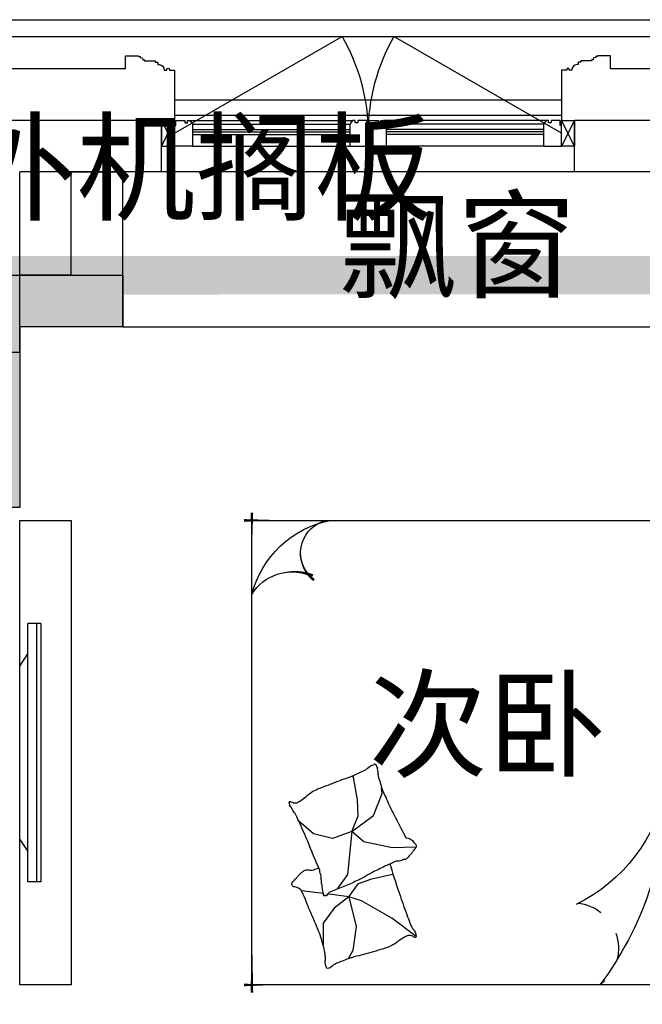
# Model space of a CAD drawing. Header units: millimetres. Extents: x 296296 to 297283, y 219875 to 220035.
# Tile 152 of 256: x 296883.42 to 296885.84, y 220018.23 to 220022.04. Entities that reach past the tile are written whole.
import ezdxf

# ---------------------------------------------------------------- set-up
doc = ezdxf.new("R2010")
doc.units = ezdxf.units.MM
doc.linetypes.add('185洋房-中间套（报建版）-旧规$0$洋房户型$0$CONTINOUS', pattern=[0])
doc.linetypes.add('185洋房-中间套（报建版）-旧规$0$洋房户型$0$XU-140-SF-N1$0$DASH', pattern=[0.35, 0.25, -0.1])
doc.layers.add('面积-计容-住宅-1', color=1, linetype='Continuous', lineweight=0)
doc.styles.get("Standard").update_dxf_attribs({"font": 'arial.ttf'})

# ---------------------------------------------------------------- blocks, each defined once
blk = doc.blocks.new('wy53eu64i765i57i78i')
blk.add_hatch(color=253).paths.add_polyline_path([(976974.854933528, 192158.436870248), (976974.854933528, 191458.4376817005), (976474.855167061, 191458.4376817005), (976474.8551060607, 191658.4384500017), (976774.8548928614, 191658.4384500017), (976774.854811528, 192358.436870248), (977374.855097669, 192358.436870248), (977374.855097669, 192158.436870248)])
at = {"color": 253}
blk.add_lwpolyline([(976974.854933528, 192158.436870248), (976974.854933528, 191458.4376817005), (976474.855167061, 191458.4376817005), (976474.8551060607, 191658.4384500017), (976774.8548928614, 191658.4384500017), (976774.854811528, 192358.436870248), (977374.855097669, 192358.436870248), (977374.855097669, 192158.436870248), (976974.854933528, 192158.436870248)], close=True, dxfattribs=at)
blk = doc.blocks.new('4uyh5uj6kj67j75rykjtuk7tsik76ykj')
at = {"color": 253}
for s, p in [('空调室外机搁板', (832553.1229761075, 434606.3645511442)), ('飘窗', (835410.5, 434306)), ('次卧', (835527.4018206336, 432449))]:
    blk.add_text(s, height=337.5886524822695, dxfattribs=at).set_placement(p)
blk = doc.blocks.new('185洋房-中间套（报建版）-旧规$0$洋房户型$0$11A$C643C1FD2')
at = {"color": 253}
for points in [[(28.00162752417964, 342.6770962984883, -0.2633679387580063), (0.0515171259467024, 361.4657623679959, -0.494818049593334), (9.22300753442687, 380.2089987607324, -0.049224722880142), (26.89366485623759, 381.9528907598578, -0.0368308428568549), (50.53589313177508, 380.2089987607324, -0.0318926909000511), (88.513958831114, 372.0737317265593, 0.0357819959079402), (122.4282498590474, 365.0841070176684, 0.0329412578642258), (212.0899194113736, 359.1705537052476, 0.0265644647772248), (323.3170857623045, 365.0841070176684, 0.0179054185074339), (360.8313586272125, 370.4487565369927, -0.0333974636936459), (381.0393698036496, 372.7026747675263, -0.0320396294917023), (418.1219118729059, 371.9701745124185, 0.018441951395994), (482.4437609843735, 368.9494421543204, 0.0108372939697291), (547.20722402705, 369.7023622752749, 0.0146238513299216), (595.1154809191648, 372.7026747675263, 0.1112493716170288), (617.6622878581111, 380.009099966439, -0.1537083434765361), (634.5505437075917, 383.9622313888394, -0.0764444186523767), (641.9869964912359, 382.2391803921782, -0.215512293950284), (643.9398537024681, 380.2089987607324, -0.5858582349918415), (641.2773915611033, 377.1638927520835, 0.3634893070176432), (636.428366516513, 374.5792910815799, 0.1917162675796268), (636.3710470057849, 363.0441536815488, -0.1296753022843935), (638.3061893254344, 346.4303289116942, -0.0173502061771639), (635.3064320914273, 329.6262630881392, 0.0193256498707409), (632.6727208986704, 314.5282753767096, 0.0188175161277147), (626.0583722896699, 246.1461785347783, 0.0218280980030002), (625.1612337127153, 186.9199199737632, 0.0062041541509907), (626.5468691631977, 153.0692459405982, 0.0019630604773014), (632.6727208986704, 46.17539165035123, 0.0283408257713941), (636.9498540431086, 10.04676229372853, -0.1170135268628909), (636.428366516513, 1.137023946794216, -0.3660599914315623), (634.9992988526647, 0.2057491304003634, -0.0397304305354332), (621.4055880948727, 3.013640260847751, -0.0483088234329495), (607.6671159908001, 8.49546699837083, 0.0629807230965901), (596.9933037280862, 12.39658056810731, 0.0405796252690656), (573.5959727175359, 15.7771522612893, 0.0143450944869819), (506.85604535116, 18.02642949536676, 0.0054844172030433), (381.4113608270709, 17.27782013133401, 0.0071527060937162), (285.2684470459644, 14.27319686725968, 0.0087615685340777), (242.7241944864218, 11.586396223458, -0.0081531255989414), (197.0090114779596, 8.643489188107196, -0.062510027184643), (139.879690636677, 13.04411358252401, 0.078669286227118), (94.29284231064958, 15.08410701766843, 0.0478250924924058), (71.93141105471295, 10.36764307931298, -0.0344939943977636), (41.1465831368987, 3.013640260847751, -0.0235713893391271), (15.81139786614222, -8.1299222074e-06, -0.5102284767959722), (14.85667191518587, 1.137023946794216), (22.36815910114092, 31.16260241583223), (43.02460189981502, 113.7327313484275, 0.0730409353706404), (44.97563112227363, 133.3135636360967, 0.0233051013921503), (39.26876032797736, 194.4262439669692, 0.0182988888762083), (35.19884174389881, 217.2706755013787, -0.0109698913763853), (27.85368260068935, 255.2657693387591, -0.0422811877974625), (24.94686314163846, 289.579173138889, -0.0272005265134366), (27.85368260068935, 342.9727865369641)], [(501.8616993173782, 368.8804882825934, 0.0278421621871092), (478.0799251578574, 358.2673156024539, 0.0486850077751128), (465.5431597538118, 350.1835615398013, 0.0236664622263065), (437.6198862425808, 325.8245057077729, 0.0312234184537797), (418.5966097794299, 305.1453350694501, 0.0468009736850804), (413.4886008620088, 297.4792006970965, 0.023190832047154), (405.4516541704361, 280.7496055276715)], [(583.8483481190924, 374.5792910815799, 0.0881531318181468), (549.3185234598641, 371.0355364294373, 0.0881531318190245), (518.1231781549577, 355.8132692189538, 0.0775471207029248), (496.4769416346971, 334.2011149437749, 0.077547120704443), (482.4437609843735, 307.0218101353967)], [(118.3913605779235, 15.79728258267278, 0.0097294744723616), (145.6801728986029, 24.82911724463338, 0.009729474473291), (172.5969230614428, 34.91583502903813, 0.0079705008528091), (194.3418602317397, 43.95450188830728, 0.0079705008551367), (215.7876314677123, 53.68171564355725)]]:
    blk.add_lwpolyline(points, format="xyb", dxfattribs=at)
blk = doc.blocks.new('185洋房-中间套（报建版）-旧规$0$洋房户型$0$11A$C5A527934')
at = {"color": 253}
for p, q in [((122.7863028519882, 492.3297854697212), (194.0422210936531, 398.7701386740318)), ((469.082148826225, 493.1734273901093), (467.2889541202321, 399.6312042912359)), ((194.0422210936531, 398.7701386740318), (261.6452530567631, 281.4336128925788)), ((347.0384173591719, 320.5457457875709), (364.8287260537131, 400.5479455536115)), ((467.2889541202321, 399.6312042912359), (490.5114477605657, 289.7861020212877)), ((592.6898554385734, 326.9167924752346), (677.8384109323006, 360.9532905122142)), ((677.8384109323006, 360.9532905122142), (699.5126560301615, 357.8590980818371)), ((329.248285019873, 268.9888375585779), (347.0384173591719, 320.5457457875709)), ((530.7634408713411, 243.3727071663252), (592.6898554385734, 326.9167924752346)), ((261.6452530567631, 281.4336128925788), (277.656460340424, 231.6545115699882)), ((277.656460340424, 231.6545115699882), (329.248285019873, 268.9888375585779)), ((490.5114477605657, 289.7861020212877), (530.7634408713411, 243.3727071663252)), ((530.7634408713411, 243.3727071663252), (591.1416068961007, 268.1265008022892)), ((591.1416068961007, 268.1265008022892), (653.0678451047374, 265.0323083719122)), ((69.51041293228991, 247.6549006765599), (37.09750266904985, 229.6184736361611)), ((162.0198065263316, 260.0996760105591), (69.51041293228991, 247.6549006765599)), ((277.656460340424, 231.6545115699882), (162.0198065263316, 260.0996760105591)), ((277.656460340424, 231.6545115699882), (233.1808649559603, 174.7640555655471)), ((277.656460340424, 231.6545115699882), (288.2512753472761, 146.9533973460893)), ((530.7634408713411, 243.3727071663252), (363.562474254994, 226.3543945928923)), ((530.7634408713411, 243.3727071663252), (502.8965543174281, 169.1111991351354)), ((653.0678451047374, 265.0323083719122), (741.3128976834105, 249.5610920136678)), ((741.3128976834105, 249.5610920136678), (744.2826452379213, 243.7632998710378)), ((318.6659118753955, 193.8651198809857), (307.8287011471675, 186.1295117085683)), ((363.562474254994, 226.3543945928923), (318.6659118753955, 193.8651198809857)), ((233.1808649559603, 174.7640555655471), (174.4729873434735, 132.0963089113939)), ((502.8965543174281, 169.1111991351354), (521.4744786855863, 94.8498182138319)), ((174.4729873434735, 132.0963089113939), (90.85874809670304, 132.0963089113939)), ((289.9070901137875, 133.7158508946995), (300.5571840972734, 48.57280439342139)), ((521.4744786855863, 94.8498182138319), (569.7114051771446, 38.53747242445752))]:
    blk.add_line(p, q, dxfattribs=at)
blk.add_lwpolyline([(405.0356356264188, 391.5003112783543, -0.0256263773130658), (394.5934741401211, 394.0405346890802, -0.0108003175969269), (278.209239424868, 431.5106167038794, -0.0045599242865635), (199.4338971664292, 459.5707737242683, -0.0112502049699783), (167.8769151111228, 471.9491266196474, -0.0693939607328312), (150.9364112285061, 481.9861399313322, 0.0797562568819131), (135.9971100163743, 490.4264496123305, 0.1063994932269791), (122.7863028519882, 492.3297854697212, 0.3286420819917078), (119.1773717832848, 489.2655320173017, 0.2995467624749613), (121.3153486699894, 483.4137400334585, -0.1899166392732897), (126.2542959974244, 475.4833428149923, -0.0335175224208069), (127.3176843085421, 466.2475801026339, -0.0756271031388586), (126.8906863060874, 462.1304654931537, -0.0534886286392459), (124.2209201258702, 455.063051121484, -0.0178378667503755), (113.3135905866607, 435.2732662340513, -0.0383935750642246), (97.84424402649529, 413.4275901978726, 0.0595290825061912), (88.45066338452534, 398.9000875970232, 0.0359425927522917), (78.95537845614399, 375.3470172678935, 0.011245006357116), (55.85925023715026, 297.6302435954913, 0.0062027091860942), (46.61283075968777, 262.009805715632, -0.010783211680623), (41.10622010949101, 241.5682398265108, -0.0194848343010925), (37.09750266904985, 229.6184736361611, -0.0050616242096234), (19.43351800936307, 184.4461909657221, -0.1013919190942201), (4.367418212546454, 161.6979340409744, 0.2237680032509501), (2.24386440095e-05, 149.6127858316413, 0.2555795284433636), (2.805489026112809, 145.4583129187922, 0.0815627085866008), (16.92475666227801, 140.8788286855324, 0.0718052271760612), (32.32184490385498, 140.7632261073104, -0.0699853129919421), (48.11559286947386, 140.7018463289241, -0.0354599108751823), (101.6783004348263, 129.0320565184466, -0.0294323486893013), (163.8247328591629, 106.7504570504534, -0.0015539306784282), (193.8273851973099, 93.84524431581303, 0.0015200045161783), (224.4987916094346, 80.64991030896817, 0.004735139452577), (256.237719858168, 67.46336765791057, -0.0038204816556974), (295.604757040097, 51.19196171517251, -0.2960011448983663), (315.3198151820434, 22.10359100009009, 0.6497743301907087), (334.6137799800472, 13.98520612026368, 0.0231899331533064), (338.6621444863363, 18.15789371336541, -0.0288000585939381), (341.960333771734, 21.48196777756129, -0.0057266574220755), (347.8876233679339, 26.68343014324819, 0.0043580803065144), (355.6948428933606, 33.49688085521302, 0.0275279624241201), (370.9950301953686, 48.67188713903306, 0.0462141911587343), (378.6929041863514, 58.96571177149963, 0.194121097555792), (381.2113511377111, 73.97301234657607, -0.1337189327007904), (382.2652226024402, 95.61669339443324, -0.0057790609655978), (388.9653815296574, 115.431317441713, -0.0088817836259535)], format="xyb", dxfattribs=at)
blk.add_lwpolyline([(770.2698468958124, 299.0561550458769, 0.1013919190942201), (787.0352203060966, 320.5827156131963, -0.2237680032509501), (792.3160632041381, 332.2975630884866, -0.2555795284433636), (789.8372789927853, 336.6548462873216, -0.0815627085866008), (776.1105519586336, 342.3030636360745, -0.0718052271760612), (760.7676185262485, 343.5984725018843, 0.0699853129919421), (745.0250362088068, 344.8702209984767, 0.0354599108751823), (692.5143547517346, 360.6111221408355, 0.0294323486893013), (632.2585668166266, 387.5905357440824, 0.0015539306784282), (603.3333250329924, 402.757409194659, -0.0015200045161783), (573.7635334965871, 418.2648087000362, -0.004735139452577), (543.1286866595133, 433.8452654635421, 0.0038204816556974), (505.1246174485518, 453.0861851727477, 0.2960011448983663), (487.6971029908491, 483.6000929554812, 0.265444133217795), (469.082148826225, 493.1734273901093, -0.0231899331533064), (464.7258680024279, 489.3233112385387, 0.0288000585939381), (461.1825995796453, 486.2618132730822, 0.0057266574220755), (454.8740680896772, 481.5299634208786, -0.0043580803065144), (446.5675822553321, 475.3349589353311, -0.0275279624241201), (430.149279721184, 461.3773126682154, -0.0462141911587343), (421.6850562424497, 451.7037915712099, -0.194121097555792), (418.0237477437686, 436.9336708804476, 0.1337189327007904), (415.3140452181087, 415.4344363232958, 0.0115049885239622), (398.5551213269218, 377.3189803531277, 0.0088817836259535), (374.8533441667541, 328.8747350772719, 0.0124257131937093), (341.4359616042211, 267.358714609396, -0.0336123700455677), (330.0450882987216, 244.0923795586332), (309.3242681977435, 193.4073047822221), (293.3396342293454, 154.3073867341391, 0.2243410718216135), (280.2644931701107, 142.336453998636, -0.7227715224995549), (280.1118582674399, 134.362428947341, -0.1035130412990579), (283.475598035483, 133.9159818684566, 0.0534647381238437), (289.9907356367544, 133.7042395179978, 0.0301092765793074), (310.7412826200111, 129.5083340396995, -0.0314364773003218), (330.6279829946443, 125.5419687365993, -0.0532399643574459), (344.2355694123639, 125.1658530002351, 0.0551795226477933), (357.3661006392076, 124.7520930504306, 0.0562710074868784), (380.1486569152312, 118.8334074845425, 0.0108003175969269), (493.3185365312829, 72.55300682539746, 0.0045599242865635), (569.7114051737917, 38.53747242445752, 0.0112502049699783), (600.2267866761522, 23.7767736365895, 0.0693939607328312), (616.3481453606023, 12.47084147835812, -0.0797562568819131), (630.5965715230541, 2.91030277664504, -0.1063994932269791), (643.622630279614, -7.6228861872e-06, -0.3286420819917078), (647.45581179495, 2.778616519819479, -0.2995467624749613), (645.7726487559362, 8.777064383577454, 0.1899166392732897), (641.4560746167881, 17.06268979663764, 0.0335175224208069), (641.103711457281, 26.35278924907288, 0.0756271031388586), (641.8450193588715, 30.42506412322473, 0.0534886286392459), (645.0486305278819, 37.26705745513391, 0.0178378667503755), (657.4407085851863, 56.16260785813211, 0.0383935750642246), (674.5389620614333, 76.75833489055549, -0.0595290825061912), (685.0184041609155, 90.52310813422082, -0.0359425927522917), (696.2910374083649, 113.2791029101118, -0.011245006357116), (725.2760093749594, 188.9969967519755, -0.0062027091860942), (737.2254412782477, 223.8039349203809, 0.010783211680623), (744.2826452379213, 243.7632998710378, 0.0194848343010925), (749.1954882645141, 255.370655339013, 0.0050616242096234)], format="xyb", close=True, dxfattribs=at)
blk = doc.blocks.new('185洋房-中间套（报建版）-旧规$0$洋房户型$0$11cdx床头灯2.0')
at = {"color": 253}
for p, q in [((0, 121.9930754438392), (0, 164.8358911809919)), ((-6.675826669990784, 42.33230819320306), (-18.26673075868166, 115.8317782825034)), ((-22.36753262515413, 36.55522483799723), (-61.20316116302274, 100.0242339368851)), ((10.03221337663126, 41.66468136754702), (27.45064381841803, 114.0049844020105)), ((25.21293987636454, 34.65398449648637), (68.98890671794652, 94.82196510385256)), ((-34.65398450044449, 25.21293987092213), (-94.82196508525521, 68.98890669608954)), ((0, 19.46074865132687), (0, 38.24746614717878)), ((36.55522483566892, 22.36753262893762), (100.0242339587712, 61.20316118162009)), ((-121.9930754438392, 0), (-164.8358911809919, 0)), ((-41.66468137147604, 10.0322133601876), (-114.0049843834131, 27.45064379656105)), ((-19.46074865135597, 0), (-38.24746614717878, 0)), ((19.46074865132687, 0), (38.24746614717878, 0)), ((42.33230819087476, 6.675826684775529), (115.8317783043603, 18.26673077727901)), ((121.9930754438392, 0), (164.8358911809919, 0)), ((-42.33230818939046, -6.675826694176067), (-115.831778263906, -18.26673078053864)), ((-36.55522482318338, -22.36753264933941), (-100.0242339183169, -61.20316118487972)), ((-25.21293984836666, -34.65398451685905), (-68.9889066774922, -94.82196510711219)), ((0, -19.46074865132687), (0, -38.24746614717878)), ((62.58618011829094, -99.16473352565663), (22.87297582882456, -36.24110863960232)), ((34.65398451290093, -25.21293985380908), (96.00410843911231, -67.33413310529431)), ((41.66468137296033, -10.03221335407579), (114.3802456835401, -25.8424789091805)), ((-27.26200928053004, -114.0502396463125), (-9.963274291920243, -41.68122052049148)), ((18.72336690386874, -113.8760766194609), (6.952890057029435, -42.28768495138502)), ((0, -121.9930754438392), (0, -164.8358911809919))]:
    blk.add_line(p, q, dxfattribs=at)
for points in [[(0, 164.8358911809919), (0, 121.9930754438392)], [(-164.8358911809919, 0), (-121.9930754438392, 0)], [(164.8358911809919, 0), (122.0982539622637, -1.711093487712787)], [(0, -164.8358911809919), (0, -121.9930754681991)]]:
    blk.add_lwpolyline(points, dxfattribs=at)
for radius in [42.85546614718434, 38.24746614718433]:
    blk.add_circle((0, 0), radius, dxfattribs=at)
for centre, start, end in [((-28.32740078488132, 77.05201628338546), 75.48094052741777, 145.0444984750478), ((3.315424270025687, 82.02720775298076), 52.98094052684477, 122.5444984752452), ((34.45350603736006, 74.51450042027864), 30.48094052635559, 100.0444984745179), ((-55.65763585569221, 60.34635381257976), 97.98094052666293, 167.5444984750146), ((60.34635383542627, 55.6576358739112), 7.980940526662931, 77.54449847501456), ((-74.51450040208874, 34.45350601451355), 120.4809405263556, 190.0444984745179), ((77.05201630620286, 28.32740080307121), 345.4809405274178, 55.04449847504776), ((-82.02720773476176, 3.315424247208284), 142.9809405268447, 212.5444984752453), ((82.02720777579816, -3.315424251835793), 322.9809405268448, 32.54449847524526), ((-77.05201626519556, -28.32740080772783), 165.4809405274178, 235.0444984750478), ((74.51450044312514, -34.45350601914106), 300.4809405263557, 10.04449847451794), ((-60.34635379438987, -55.65763587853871), 187.9809405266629, 257.5444984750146), ((55.65763589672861, -60.34635381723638), 277.9809405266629, 347.5444984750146), ((-34.45350599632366, -74.51450042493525), 210.4809405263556, 280.044498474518), ((-3.31542422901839, -82.02720775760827), 232.9809405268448, 302.5444984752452), ((28.32740082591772, -77.05201628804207), 255.4809405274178, 325.0444984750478)]:
    blk.add_arc(centre, 40.1031497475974, start, end, dxfattribs=at)
blk = doc.blocks.new('*U1160')
at = {"color": 253}
for p, q in [((-900, 0), (-1350, 0)), ((-1350, 0), (-1350, -450)), ((-1350, 0), (1350, 0)), ((900, 0), (-900, 0)), ((-900, 0), (-900, -2100)), ((-900, -450), (-900, 0)), ((900, -2100), (900, 0)), ((900, -450), (900, 0)), ((900, 0), (1350, 0)), ((1350, 0), (1350, -450)), ((-1330, -50), (-1330, -430)), ((-920, -430), (-920, -50)), ((900, -52.37141133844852), (-900, -52.37141133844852)), ((920, -430), (920, -50)), ((1330, -50), (1330, -430)), ((-1350, -450), (-900, -450)), ((-1330, -430), (-920, -430)), ((1350, -450), (900, -450)), ((1330, -430), (920, -430)), ((-900, -2100), (900, -2100))]:
    blk.add_line(p, q, dxfattribs=at)
at = {"color": 253, "linetype": '185洋房-中间套（报建版）-旧规$0$洋房户型$0$CONTINOUS', "ltscale": 2.5}
blk.add_line((900, -494.0539780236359), (-129.6384496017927, -493.6936342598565), dxfattribs=at)
at = {"color": 253}
for points in [[(-1300, -20), (-1300, -50), (-1330, -50)], [(-950, -20), (-1300, -20)], [(-950, -20), (-950, -50), (-920, -50)], [(950, -20), (950, -50), (920, -50)], [(950, -20), (1300, -20)], [(1300, -20), (1300, -50), (1330, -50)]]:
    blk.add_lwpolyline(points, dxfattribs=at)
for points in [[(-1350, -332.5829230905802, 0, 18, 0), (-1350, -478.5486145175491, 10, 10, 0)], [(1350, -332.5829230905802, 0, 18, 0), (1350, -478.5486145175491, 10, 10, 0)], [(-900, -349.7433749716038, 0, 10, 0), (-900, -477.732901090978, 10, 10, 0)], [(900, -349.7433749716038, 0, 10, 0), (900, -477.732901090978, 10, 10, 0)], [(-1380.642982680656, -450, 10, 0, 0), (-1202.928873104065, -450, 10, 10, 0)], [(-873.3039343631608, -450, 18, 0, 0), (-1032.485541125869, -450, 10, 10, 0)], [(873.3039343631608, -450, 18, 0, 0), (1032.485541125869, -450, 10, 10, 0)], [(1380.642982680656, -450, 10, 0, 0), (1202.928873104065, -450, 10, 10, 0)], [(668.4798599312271, -1858.974266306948, 10, 0, 0.3742418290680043), (834.35406832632, -1895.367973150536, 10, 10, -2.215859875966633)], [(686.134763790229, -1863.698682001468, 10, 0, -0.1770186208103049), (693.2691898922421, -1995.667389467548, 10, 10, 2.215859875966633)], [(900, -1958.516598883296, 0, 10, 0), (900, -2130, 10, 10, 0)], [(-900, -2005.373558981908, 0, 10, 0), (-900, -2130, 10, 10, 0)], [(-658.2516379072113, -2100, 0, 10, 0), (-930, -2100, 10, 10, 0)], [(775.3735589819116, -2100, 0, 10, 0), (930, -2100, 10, 10, 0)]]:
    blk.add_lwpolyline(points, format="xyseb", dxfattribs=at)
at = {"color": 253, "linetype": '185洋房-中间套（报建版）-旧规$0$洋房户型$0$CONTINOUS', "ltscale": 2.5}
for centre, radius, start, end in [((-128.8583196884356, -1775.735626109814), 1282.042229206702, 90.03486480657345, 126.977026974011), ((-10.6178487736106, -1124.520932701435), 641.9571511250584, 100.6846126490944, 154.0789214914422), ((515.9483600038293, -1720.672995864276), 391.6461517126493, 284.3565564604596, 348.6982700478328), ((773.9434106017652, -1781.829325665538), 129.6719098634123, 228.5450077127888, 346.4386693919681), ((519.1637179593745, -1944.946974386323), 181.3429785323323, 301.1833281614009, 22.206194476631)]:
    blk.add_arc(centre, radius, start, end, dxfattribs=at)
at = {"color": 253, "linetype": '185洋房-中间套（报建版）-旧规$0$洋房户型$0$XU-140-SF-N1$0$DASH', "ltscale": 2.5}
blk.add_arc((-757.918790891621, -855.2302890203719), 175.8930122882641, 5.188406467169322, 143.8786841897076, dxfattribs=at)
at = {"color": 253, "xscale": -1}
for name, p in [('185洋房-中间套（报建版）-旧规$0$洋房户型$0$11cdx床头灯2.0', (-1125, -225)), ('185洋房-中间套（报建版）-旧规$0$洋房户型$0$11A$C643C1FD2', (-140.3062636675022, -485.6770544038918))]:
    blk.add_blockref(name, p, dxfattribs=at)
at = {"color": 253}
for name, p in [('185洋房-中间套（报建版）-旧规$0$洋房户型$0$11cdx床头灯2.0', (1125, -225)), ('185洋房-中间套（报建版）-旧规$0$洋房户型$0$11A$C643C1FD2', (140.3062636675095, -485.6770544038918)), ('185洋房-中间套（报建版）-旧规$0$洋房户型$0$11A$C5A527934', (-835.6395401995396, -1956.163217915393))]:
    blk.add_blockref(name, p, dxfattribs=at)
blk = doc.blocks.new('*U1185')
at = {"color": 253}
for p, q in [((81.74266609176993, 1227.285564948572), (31.14089684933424, 1227.28556510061)), ((31.14089620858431, 1109.991018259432), (31.14089684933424, 1227.28556510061)), ((64.69396885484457, 1227.285564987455), (64.69396468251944, 227.2593740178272)), ((81.74266609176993, 1227.285564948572), (81.7426618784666, 227.2593739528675)), ((-3.98270785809e-05, 1063.073199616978), (31.14089619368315, 1109.991018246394)), ((31.14089324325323, 344.5539209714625), (31.14089620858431, 1109.991018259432)), ((-4.22820448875e-05, 391.4717398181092), (-3.98270785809e-05, 1063.073199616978)), ((-4.22820448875e-05, 391.4717398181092), (31.14089324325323, 344.5539209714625)), ((31.1408926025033, 227.259374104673), (31.1408932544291, 344.5539209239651)), ((81.7426618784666, 227.2593739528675), (31.1408926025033, 227.259374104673))]:
    blk.add_line(p, q, dxfattribs=at)
blk.add_lwpolyline([(199.9999588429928, -172.7275289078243), (-4.11570072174e-05, -172.7275289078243), (-4.0790066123e-05, 1627.272469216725), (199.9999588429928, 1627.272469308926)], close=True, dxfattribs=at)
blk = doc.blocks.new('185洋房-中间套（报建版）-旧规')
at = {"color": 253, "linetype": 'Continuous'}
for p, q in [((27199.99910051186, 13200.00210264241), (27399.99910051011, 13200.00293922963)), ((27200.00077369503, 12800.00000026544), (27199.99910051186, 13200.00210264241)), ((27400.00161028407, 12600.00000026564), (27399.99910051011, 13200.00293922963)), ((27200.00077369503, 12800.00000026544), (27000.00119198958, 12800.00000026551)), ((27000.00119198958, 12600.00000026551), (27000.00119198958, 12800.00000026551)), ((27400.00161028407, 12600.00000026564), (27000.00119198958, 12600.00000026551))]:
    blk.add_line(p, q, dxfattribs=at)
at = {"color": 253}
blk.add_lwpolyline([(27400.00161028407, 12600.00000026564), (29600.00161030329, 12600.00000026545)], dxfattribs=at)
at = {"color": 253, "xscale": -1, "rotation": 270}
blk.add_blockref('*U1160', (29999.9999321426, 10950.00000026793), dxfattribs=at)
at = {"color": 253}
blk.add_blockref('*U1185', (27000.00001172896, 10222.7275409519), dxfattribs=at)
blk = doc.blocks.new('185洋房外包（7F）-中间-报建版$0$seyesryhertyheryetrye')
at = {"color": 253}
blk.add_lwpolyline([(22072.70269624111, 23949.57976469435), (22022.70269624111, 23949.57976469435), (22022.70269624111, 23849.57976469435), (22072.70269624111, 23849.57976469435)], close=True, dxfattribs=at)
for points in [[(22022.70269624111, 23849.57976469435), (22072.70269624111, 23949.57976469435)], [(22022.70269624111, 23949.57976469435), (22072.70269732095, 23849.57976468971)]]:
    blk.add_lwpolyline(points, dxfattribs=at)
blk = doc.blocks.new('*U1441')
at = {"color": 253}
for points in [[(7970.00000050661, 814.9999839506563), (7970.00000050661, 899.9999839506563), (7900.00000050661, 899.9999839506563), (7900.00000050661, 819.9999839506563), (7905.00000050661, 819.9999839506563), (7905.00000050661, 799.9999839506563), (7940.00000050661, 799.9999839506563), (7940.00000050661, 809.9999839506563), (7950.00000050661, 809.9999839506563), (7950.00000050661, 799.9999839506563), (7960.00000050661, 799.9999839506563)], [(8580.00000050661, 814.9999839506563), (8580.00000050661, 899.9999839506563), (8650.00000050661, 899.9999839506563), (8650.00000050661, 819.9999839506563), (8645.00000050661, 819.9999839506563), (8645.00000050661, 799.9999839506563), (8610.00000050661, 799.9999839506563), (8610.00000050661, 809.9999839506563), (8600.00000050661, 809.9999839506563), (8600.00000050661, 799.9999839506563), (8590.00000050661, 799.9999839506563)]]:
    blk.add_lwpolyline(points, close=True, dxfattribs=at)
for points in [[(7970.00000050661, 899.9999839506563), (8580.00000050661, 899.9999839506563)], [(7970.00000050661, 854.9999839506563), (8580.00000050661, 854.9999839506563)], [(7970.00000050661, 844.9999839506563), (8580.00000050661, 844.9999839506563)], [(7970.00000050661, 834.9999839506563), (8580.00000050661, 834.9999839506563)], [(7970.00000050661, 814.9999839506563), (8580.00000050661, 814.9999839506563)], [(7960.00000050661, 799.9999839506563), (8590.00000050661, 799.9999839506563)]]:
    blk.add_lwpolyline(points, dxfattribs=at)
blk = doc.blocks.new('*U1450')
at = {"color": 253}
blk.add_lwpolyline([(0, 10), (0, -40), (50.00000000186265, -40), (50.00000000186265, -37), (57.00000000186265, -37), (57.00000000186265, -34.0000000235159), (60.00000000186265, -34.0000000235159, 0.4142135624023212), (67.00000000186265, -27.0000000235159), (67.00000000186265, -24.0000000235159), (74.00000000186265, -24.0000000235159), (74.00000000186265, -21.0000000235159), (115.0000009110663, -21.00000039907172), (115.0000008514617, -16.00000011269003), (125.000000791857, -15.99999999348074), (125.0000006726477, -6.000000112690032), (130.0000015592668, -6.000000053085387, 0.4039906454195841), (150.0000010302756, 14.99999982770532), (160.0000006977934, 14.99999974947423), (160.0000006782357, 12.49999989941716, 0.9999999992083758), (170.0000008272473, 12.49999985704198), (170.0000008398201, 14.99999980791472), (190.0000014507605, 14.99999980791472), (190.0000014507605, 209.9999998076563)], format="xyb", dxfattribs=at)
blk = doc.blocks.new('185洋房外包（7F）-中间-报建版')
at = {"color": 253, "linetype": 'Continuous'}
for p, q in [((23357.3640746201, 23849.57980312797), (22607.36403988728, 23849.57981122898)), ((23357.36407245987, 23649.57980312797), (23357.3640746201, 23849.57980312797)), ((26007.36403959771, 23849.5797745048), (24957.36407462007, 23849.57978584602)), ((24957.36407245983, 23649.57978584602), (24957.36407462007, 23849.57978584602)), ((22807.36403988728, 22949.57981974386), (22807.36403988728, 23649.57980906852)), ((23357.36407245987, 23649.57980312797), (22807.36403988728, 23649.57980906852)), ((25807.36403959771, 23649.57977666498), (24957.36407245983, 23649.57978584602)), ((22807.36403988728, 22949.57981974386), (22307.36403988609, 22949.57981974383))]:
    blk.add_line(p, q, dxfattribs=at)
at = {"color": 253}
for points in [[(11907.36403493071, 24239.57976449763), (28007.36406739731, 24239.57976449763)], [(11907.36403493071, 24174.57976449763), (28007.36406739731, 24174.57976449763)], [(26342.36406739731, 23449.57976449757), (26207.36406739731, 23449.57976449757), (26207.36406712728, 24124.57976449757), (25307.36406712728, 24124.57976449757), (25307.36406739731, 24049.57976449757), (25097.36406739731, 24049.57976449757)], [(23217.36406859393, 24049.57977569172), (22747.36403734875, 24049.57977569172)], [(23407.36406994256, 23929.57977495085), (24907.36406994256, 23929.57977495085)], [(23407.36406994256, 23869.57977495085), (24907.36406994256, 23869.57977495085)], [(24957.36407245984, 23649.57978584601), (23357.36407245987, 23649.57978476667)]]:
    blk.add_lwpolyline(points, dxfattribs=at)
for points in [[(23407.36407460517, 23799.57976404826), (24056.88312744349, 24174.57976404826, -0.1316524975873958), (24157.36407460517, 23799.57976404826)], [(24907.36407460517, 23799.57976404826), (24257.84502176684, 24174.57976404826, 0.1316524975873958), (24157.36407460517, 23799.57976404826)]]:
    blk.add_lwpolyline(points, format="xyb", dxfattribs=at)
at = {"color": 253, "xscale": -1, "rotation": 180}
for name, p in [('*U1450', (23217.36406849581, 24059.57976406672)), ('*U1441', (15507.36407484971, 24649.57976891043))]:
    blk.add_blockref(name, p, dxfattribs=at)
at = {"color": 253, "rotation": 180}
for name, p in [('*U1450', (25097.36406740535, 24059.57976406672)), ('*U1441', (32807.36407586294, 24649.57976891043))]:
    blk.add_blockref(name, p, dxfattribs=at)
at = {"color": 253}
blk.add_blockref('185洋房外包（7F）-中间-报建版$0$seyesryhertyheryetrye', (1334.661378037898, -99.99997972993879), dxfattribs=at)
at = {"color": 253, "xscale": -1}
blk.add_blockref('185洋房外包（7F）-中间-报建版$0$seyesryhertyheryetrye', (46980.06676000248, -100.0000005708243), dxfattribs=at)

msp = doc.modelspace()

# ---------------------------------------------------------------- block references
at = {"xscale": 0.001, "yscale": 0.001, "zscale": 0.001}
for name, p in [('4uyh5uj6kj67j75rykjtuk7tsik76ykj', (296049.2483126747, 219586.6962110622)), ('wy53eu64i765i57i78i', (295906.4483126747, 219828.6962110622))]:
    msp.add_blockref(name, p, dxfattribs=at)

# ---------------------------------------------------------------- next in the draw order: block references
msp.add_blockref('185洋房-中间套（报建版）-旧规', (296856.4231678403, 220008.2546487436), dxfattribs=at)

# ---------------------------------------------------------------- next in the draw order: linework, layer by layer
at = {"layer": '面积-计容-住宅-1', "const_width": 0.15}
msp.add_lwpolyline([(296876.8231744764, 220019.2546490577), (296881.4231679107, 220019.2546486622), (296881.4231675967, 220020.354648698), (296883.223167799, 220020.3546487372), (296883.2231675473, 220021.0546487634), (296886.6231674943, 220021.0546486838), (296886.623167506, 220020.4546487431), (296888.6231676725, 220020.4546487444), (296888.6231676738, 220014.1546487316), (296888.6231676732, 220014.1546487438), (296888.6231676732, 220009.3546487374), (296884.9231676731, 220009.3546487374), (296884.9231676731, 220008.7546487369), (296881.4231676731, 220008.7546487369), (296881.4231676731, 220010.5046487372), (296875.9231676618, 220010.5046487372), (296875.9231676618, 220010.5046487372), (296872.5231676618, 220010.5046487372), (296872.5231676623, 220015.4546487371), (296875.8231676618, 220015.4546487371), (296875.8231676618, 220017.9546487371), (296875.1231676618, 220017.9546487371), (296875.1231676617, 220018.9546486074), (296876.8231744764, 220018.9546491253)], close=True, dxfattribs=at)

# ---------------------------------------------------------------- next in the draw order: block references
at = {"xscale": 0.001, "yscale": 0.001, "zscale": 0.001}
msp.add_blockref('185洋房外包（7F）-中间-报建版', (296860.615803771, 219997.8050689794), dxfattribs=at)

doc.saveas('drawing.dxf')
